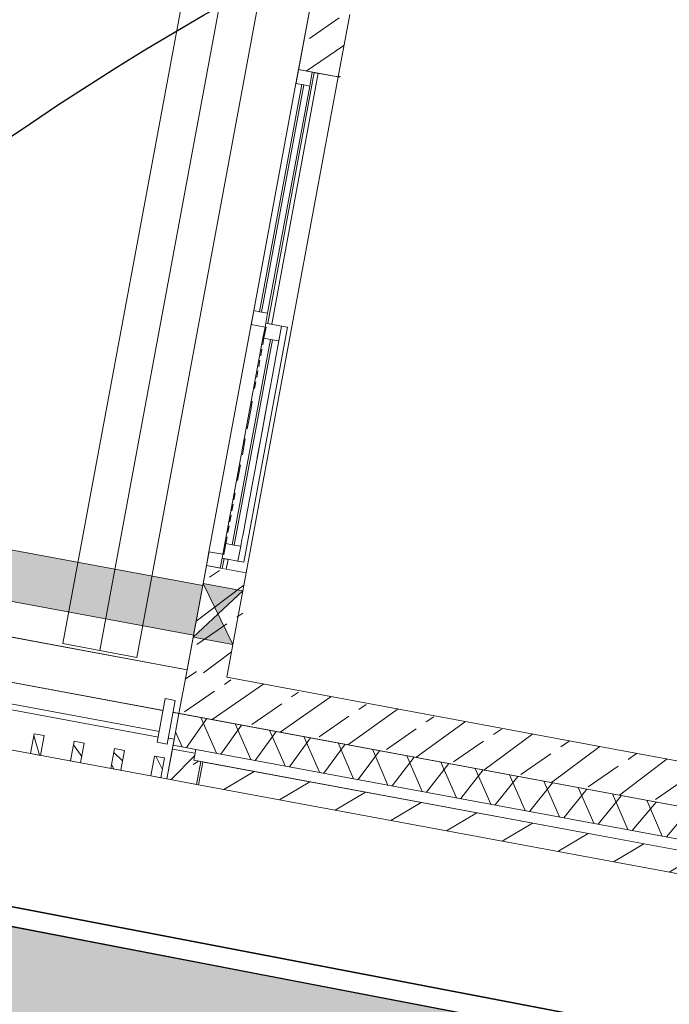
# Model space of a CAD drawing. Header units: metres. Extents: x 0 to 60282398, y -11592309 to 5708004.
# Tile 123 of 136: x 32353393.02 to 32353396.24, y 5707897.37 to 5707902.25. Entities that reach past the tile are written whole.
import ezdxf

# ---------------------------------------------------------------- set-up
doc = ezdxf.new("R2010")
doc.units = ezdxf.units.M
doc.header["$LTSCALE"] = 0.75
doc.set_wipeout_variables(frame=1)
doc.layers.get('0').update_dxf_attribs({"linetype": 'CONTINUOUS'})
doc.layers.add('10414946$0$_Hilfslayer', color=6, linetype='CONTINUOUS', plot=False)
for name, color, linetype, lineweight in [('10414946$0$ST-LIN-Bushaltestelle', 2, 'CONTINUOUS', 25), ('10417023$0$#9_002_GES I Übersicht Erdgeschoss_1_101_Wand Aussen.A', 7, 'CONTINUOUS', 25), ('10417023$0$#9_002_GES I Übersicht Erdgeschoss_1_104_Decken.A', 7, 'CONTINUOUS', 25), ('10417023$0$#9_002_GES I Übersicht Erdgeschoss_1_430_Lüftung.US', 7, 'CONTINUOUS', 25), ('10417023$0$#9_002_GES I Übersicht Erdgeschoss_1_701_Grundstücksgrenze.A', 7, 'CONTINUOUS', 25), ('10417023$0$#9_002_GES I Übersicht Erdgeschoss_1_Neubau_101_Wand Aussen.A', 7, 'CONTINUOUS', 25), ('10417023$0$#9_002_GES I Übersicht Erdgeschoss_1_Neubau_102_Wand Innen.A', 7, 'CONTINUOUS', 25), ('10417023$0$#9_002_GES I Übersicht Erdgeschoss_1_Neubau_104_Decken.A', 7, 'CONTINUOUS', 25), ('10417023$0$#9_002_GES I Übersicht Erdgeschoss_1_Neubau_110_Pfosten-Riegel.A', 7, 'CONTINUOUS', 25), ('10417023$0$#9_002_GES I Übersicht Erdgeschoss_1_Neubau_201_Aussenwandbekleidu', 7, 'CONTINUOUS', 25), ('10417023$0$Keine', 7, 'CONTINUOUS', 13)]:
    doc.layers.add(name, color=color, linetype=linetype, lineweight=lineweight)
doc.layers.add('10414946$0$ST-LIN-Gehweg', color=2, linetype='CONTINUOUS')
doc.layers.add('10414947$0$ST-Gehweg-Sol', color=7, linetype='CONTINUOUS', lineweight=0, true_color=0xffd7a8)
pattern_1 = [(44.99999999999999, (0, 0), (-0.1697056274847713, 0.1697056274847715), []), (44.99999999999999, (-0.08485281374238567, 0.08485281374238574), (-0.1697056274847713, 0.1697056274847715), [0.18, -0.05999999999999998])]
pattern_2 = [(44.99999999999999, (0, 0), (-0.1414213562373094, 0.1414213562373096), [])]
pattern_3 = [(134.9999999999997, (0, 0), (0.1060660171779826, 0.1060660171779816), []), (134.9999999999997, (-0.03535533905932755, -0.0353553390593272), (0.1060660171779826, 0.1060660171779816), [])]

# ---------------------------------------------------------------- blocks, each defined once
blk = doc.blocks.new('10414947')
at = {"layer": '10414947$0$ST-Gehweg-Sol'}
h = blk.add_hatch(color=256, dxfattribs=at)
h.dxf.hatch_style = 1
edge = h.paths.add_edge_path()
edge.add_arc((32353333.97286278, 5707909.898001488), 4.00538949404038, 167.5224016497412, 259.0333335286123, ccw=False)
edge.add_line((32353330.06207836, 5707910.763397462), (32353330.08991054, 5707910.916025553))
edge.add_line((32353330.08991054, 5707910.916025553), (32353331.70067245, 5707910.64907873))
edge.add_line((32353331.70067245, 5707910.64907873), (32353335.02498274, 5707908.903565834))
edge.add_line((32353335.02498274, 5707908.903565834), (32353407.15213483, 5707895.033517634))
edge.add_line((32353407.15213483, 5707895.033517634), (32353413.70600617, 5707897.337334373))
edge.add_line((32353413.70600617, 5707897.337334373), (32353497.17578959, 5707881.286091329))
edge.add_line((32353497.17578959, 5707881.286091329), (32353499.70410517, 5707880.188862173))
edge.add_line((32353499.70410517, 5707880.188862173), (32353502.93879142, 5707877.835765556))
edge.add_line((32353502.93879142, 5707877.835765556), (32353505.46710699, 5707876.738536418))
edge.add_line((32353505.46710699, 5707876.738536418), (32353517.00528605, 5707874.519743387))
edge.add_line((32353517.00528605, 5707874.519743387), (32353517.76447093, 5707870.592196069))
edge.add_line((32353517.76447093, 5707870.592196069), (32353512.26571349, 5707871.646148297))
edge.add_line((32353512.26571349, 5707871.646148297), (32353512.67312597, 5707873.771762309))
edge.add_line((32353512.67312597, 5707873.771762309), (32353508.26008633, 5707874.652828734))
edge.add_line((32353508.26008633, 5707874.652828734), (32353507.84615755, 5707872.493248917))
edge.add_line((32353507.84615755, 5707872.493248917), (32353503.30254498, 5707873.364127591))
edge.add_arc((32353488.08709003, 5707793.979973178), 80.82916578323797, 79.14978489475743, 81.99465327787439)
edge.add_line((32353499.34380503, 5707874.021464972), (32353499.76791721, 5707876.234207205))
edge.add_line((32353499.76791721, 5707876.234207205), (32353495.83942623, 5707876.987173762))
edge.add_line((32353495.83942623, 5707876.987173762), (32353495.37152305, 5707874.545958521))
edge.add_line((32353495.37152305, 5707874.545958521), (32353488.26755707, 5707875.49021155))
edge.add_line((32353488.26755707, 5707875.49021155), (32353488.81466561, 5707878.344668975))
edge.add_line((32353488.81466561, 5707878.344668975), (32353475.56727294, 5707880.883772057))
edge.add_line((32353475.56727294, 5707880.883772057), (32353475.00712598, 5707877.961330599))
edge.add_line((32353475.00712598, 5707877.961330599), (32353470.59449997, 5707878.807102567))
edge.add_line((32353470.59449997, 5707878.807102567), (32353471.15463692, 5707881.72953379))
edge.add_line((32353471.15463692, 5707881.72953379), (32353468.20826868, 5707882.294258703))
edge.add_line((32353468.20826868, 5707882.294258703), (32353467.64812546, 5707879.371836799))
edge.add_line((32353467.64812546, 5707879.371836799), (32353462.60924585, 5707880.337643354))
edge.add_line((32353462.60924585, 5707880.337643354), (32353463.16937873, 5707883.260053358))
edge.add_line((32353463.16937873, 5707883.260053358), (32353460.2230105, 5707883.824778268))
edge.add_line((32353460.2230105, 5707883.824778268), (32353459.66624525, 5707880.919938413))
edge.add_arc((32353463.524558, 5707896.96932498), 16.50664673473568, 250.35219382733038, 256.4824628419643, ccw=False)
edge.add_line((32353457.97440466, 5707881.423740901), (32353455.61443449, 5707882.266310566))
edge.add_line((32353455.61443449, 5707882.266310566), (32353456.07041998, 5707884.645556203))
edge.add_line((32353456.07041998, 5707884.645556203), (32353452.14193103, 5707885.398533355))
edge.add_line((32353452.14193103, 5707885.398533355), (32353451.76436388, 5707883.434494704))
edge.add_line((32353451.76436388, 5707883.434494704), (32353446.20782556, 5707884.499521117))
edge.add_line((32353446.20782556, 5707884.499521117), (32353446.58431432, 5707886.46376749))
edge.add_line((32353446.58431432, 5707886.46376749), (32353443.63794753, 5707887.028499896))
edge.add_line((32353443.63794753, 5707887.028499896), (32353443.26145916, 5707885.064255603))
edge.add_line((32353443.26145916, 5707885.064255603), (32353438.66333801, 5707885.945580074))
edge.add_line((32353438.66333801, 5707885.945580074), (32353439.03982688, 5707887.909826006))
edge.add_line((32353439.03982688, 5707887.909826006), (32353436.09346017, 5707888.474558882))
edge.add_line((32353436.09346017, 5707888.474558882), (32353435.71697158, 5707886.510314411))
edge.add_line((32353435.71697158, 5707886.510314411), (32353430.15920767, 5707887.572673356))
edge.add_line((32353430.15920767, 5707887.572673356), (32353430.53524183, 5707889.539907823))
edge.add_line((32353430.53524183, 5707889.539907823), (32353426.60675288, 5707890.292884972))
edge.add_line((32353426.60675288, 5707890.292884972), (32353426.15070342, 5707887.913549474))
edge.add_line((32353426.15070342, 5707887.913549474), (32353423.64644856, 5707888.00337013))
edge.add_arc((32353424.238172, 5707904.500881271), 16.50811953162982, 259.1496618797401, 267.9458278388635, ccw=False)
edge.add_line((32353421.13061348, 5707888.287889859), (32353363.36529639, 5707899.359819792))
edge.add_arc((32353408.48210951, 5708134.746697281), 239.6716689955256, 256.456365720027, 259.14966177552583, ccw=False)
edge.add_arc((32353274.67359528, 5707595.429255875), 316.0071040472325, 75.76971239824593, 78.90028973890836)
edge.add_line((32353335.51033626, 5707905.525016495), (32353333.21088601, 5707905.965758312))
at = {"layer": '10414947$0$ST-Gehweg-Sol', "flags": 128}
blk.add_lwpolyline([(32353439.03982688, 5707887.909826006), (32353436.09346017, 5707888.474558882), (32353435.71697158, 5707886.510314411), (32353430.15920767, 5707887.572673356), (32353430.53524183, 5707889.539907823), (32353426.60675288, 5707890.292884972), (32353426.15070342, 5707887.913549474), (32353423.64644856, 5707888.00337013, -0.03839937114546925), (32353421.13061348, 5707888.287889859), (32353363.36529639, 5707899.359819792, -0.01175226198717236), (32353352.35440415, 5707901.739852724, 0.01366057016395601), (32353335.51033626, 5707905.525016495), (32353333.21088601, 5707905.965758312, -0.4219586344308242), (32353330.06207836, 5707910.763397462), (32353330.08991054, 5707910.916025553), (32353331.70067245, 5707910.64907873), (32353335.02498274, 5707908.903565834), (32353407.15213483, 5707895.033517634), (32353413.70600617, 5707897.337334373), (32353497.17578959, 5707881.286091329)], format="xyb", dxfattribs=at)
blk = doc.blocks.new('10414946')
at = {"layer": '10414946$0$_Hilfslayer'}
blk.add_circle((32353400.90325239, 5707890.128479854), 14, dxfattribs=at)
at = {"layer": '10414946$0$ST-LIN-Bushaltestelle', "flags": 128}
blk.add_lwpolyline([(32353385.19068571, 5707899.256704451), (32353401.05011248, 5707896.20693683), (32353400.29356619, 5707892.272738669), (32353399.31155834, 5707892.461578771), (32353399.36821037, 5707892.756181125), (32353398.38620251, 5707892.945021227), (32353398.55615861, 5707893.82882829), (32353384.80804874, 5707896.472589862), (32353384.86470075, 5707896.767192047), (32353384.71739957, 5707896.795518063)], close=True, dxfattribs=at)
at = {"layer": '10414946$0$ST-LIN-Gehweg', "flags": 128}
blk.add_lwpolyline([(32353335.02498273, 5707908.903565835), (32353357.21966946, 5707904.635530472), (32353357.21966946, 5707904.635530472), (32353370.48788053, 5707902.08405432), (32353370.48788053, 5707902.08405432), (32353407.15213483, 5707895.033517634), (32353407.15213483, 5707895.033517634), (32353410.4290705, 5707896.185426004), (32353410.4290705, 5707896.185426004), (32353413.70600617, 5707897.337334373), (32353413.70600617, 5707897.337334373), (32353481.43359485, 5707884.31331786), (32353481.43359485, 5707884.31331786), (32353497.17578959, 5707881.286091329), (32353497.17578959, 5707881.286091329, -0.1101766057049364), (32353499.70410517, 5707880.188862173), (32353499.70410517, 5707880.188862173), (32353502.93879142, 5707877.835765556), (32353502.93879142, 5707877.835765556, 0.1101766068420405), (32353505.46710699, 5707876.738536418), (32353505.46710699, 5707876.738536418), (32353513.19776736, 5707875.251929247), (32353513.19776736, 5707875.251929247), (32353517.00528605, 5707874.519743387)], format="xyb", dxfattribs=at)
blk = doc.blocks.new('10417023$0$#9_MKO_LP5_ARC_GES_UP_00_002_P_G_modell (3D)')
at = {"layer": '10417023$0$#9_002_GES I Übersicht Erdgeschoss_1_101_Wand Aussen.A', "linetype": 'Continuous', "lineweight": 5, "true_color": 0xff0000}
h = blk.add_hatch(dxfattribs=at)
h.set_pattern_fill('#9_BETON__STAHLBETON_0001', color=1, style=0, pattern_type=2)
h.set_pattern_definition(pattern_1)
h.paths.add_polyline_path([(-32353447.40422488, -5707812.74957689), (-32353442.724228, -5707812.74957689), (-32353442.724228, -5707812.529576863), (-32353447.40422488, -5707812.529576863)])
at = {"layer": '10417023$0$#9_002_GES I Übersicht Erdgeschoss_1_Neubau_102_Wand Innen.A', "linetype": 'Continuous', "lineweight": 5, "true_color": 0xff0000}
h = blk.add_hatch(dxfattribs=at)
h.set_pattern_fill('#9_BETON__STAHLBETON_0001', color=1, style=0, pattern_type=2)
h.set_pattern_definition(pattern_1)
h.paths.add_polyline_path([(-32353447.40423247, -5707809.504576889), (-32353447.2042324, -5707809.504576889), (-32353447.20423249, -5707809.189577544), (-32353447.40423247, -5707809.189577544)])
h = blk.add_hatch(dxfattribs=at)
h.set_pattern_fill('#9_BETON__STAHLBETON_0001', color=1, style=0, pattern_type=2)
h.set_pattern_definition(pattern_1)
h.paths.add_polyline_path([(-32353447.20423247, -5707812.004576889), (-32353447.40423247, -5707812.004576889), (-32353447.40423247, -5707812.52957689), (-32353447.20423247, -5707812.52957689)])
at = {"layer": '10417023$0$#9_002_GES I Übersicht Erdgeschoss_1_101_Wand Aussen.A', "color": 1, "linetype": 'Continuous', "lineweight": 13, "true_color": 0xff0000}
for p, q in [((-32353452.3742284, -5707812.529577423), (-32353447.40422547, -5707812.529577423)), ((-32353447.40422547, -5707812.749576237), (-32353447.40422547, -5707812.529577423)), ((-32353452.3742284, -5707812.749576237), (-32353447.40422547, -5707812.749576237))]:
    blk.add_line(p, q, dxfattribs=at)
at = {"layer": '10417023$0$#9_002_GES I Übersicht Erdgeschoss_1_101_Wand Aussen.A', "color": 1, "linetype": 'Continuous', "lineweight": 18, "true_color": 0xff0000}
for p, q in [((-32353447.40422547, -5707812.749576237), (-32353447.40422547, -5707812.529577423)), ((-32353442.724228, -5707812.52957689), (-32353447.20423247, -5707812.52957689)), ((-32353447.40422482, -5707812.74957689), (-32353442.724228, -5707812.74957689))]:
    blk.add_line(p, q, dxfattribs=at)
at = {"layer": '10417023$0$#9_002_GES I Übersicht Erdgeschoss_1_104_Decken.A', "color": 1, "linetype": 'Continuous', "lineweight": 13, "true_color": 0xff0000}
for p, q in [((-32353448.03322866, -5707807.384576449), (-32353448.03322866, -5707812.514709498)), ((-32353447.84672779, -5707807.384576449), (-32353447.84672779, -5707812.514709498)), ((-32353447.66022837, -5707807.384576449), (-32353447.66022837, -5707812.514709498)), ((-32353448.03322866, -5707812.514709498), (-32353447.66022837, -5707812.514709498))]:
    blk.add_line(p, q, dxfattribs=at)
at = {"layer": '10417023$0$#9_002_GES I Übersicht Erdgeschoss_1_430_Lüftung.US', "color": 1, "linetype": 'Continuous', "lineweight": 13, "true_color": 0xff0000, "flags": 128}
blk.add_lwpolyline([(-32353460.29724487, -5707812.354575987), (-32353447.40423247, -5707812.354575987), (-32353447.40423247, -5707812.104575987), (-32353460.29724487, -5707812.104575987)], close=True, dxfattribs=at)
at = {"layer": '10417023$0$#9_002_GES I Übersicht Erdgeschoss_1_430_Lüftung.US', "color": 1, "linetype": 'Continuous', "true_color": 0xff0000}
blk.add_solid([(-32353460.29724487, -5707812.354575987), (-32353447.40423247, -5707812.354575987), (-32353460.29724487, -5707812.104575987), (-32353447.40423247, -5707812.104575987)], dxfattribs=at)
at = {"layer": '10417023$0$#9_002_GES I Übersicht Erdgeschoss_1_Neubau_101_Wand Aussen.A', "color": 1, "linetype": 'Continuous', "lineweight": 18, "true_color": 0xff0000}
blk.add_line((-32353442.504228, -5707812.74957689), (-32353447.40422535, -5707812.74957689), dxfattribs=at)
at = {"layer": '10417023$0$#9_002_GES I Übersicht Erdgeschoss_1_Neubau_102_Wand Innen.A', "color": 1, "linetype": 'Continuous', "lineweight": 18, "true_color": 0xff0000}
for p, q in [((-32353447.40423247, -5707809.189577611), (-32353447.40423247, -5707809.504576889)), ((-32353447.20423247, -5707809.504576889), (-32353447.20423247, -5707809.189577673)), ((-32353447.40423247, -5707812.004576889), (-32353447.40423247, -5707812.094575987)), ((-32353447.20423247, -5707812.094575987), (-32353447.20423247, -5707812.004576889)), ((-32353447.40423247, -5707812.094575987), (-32353447.40423247, -5707812.364575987)), ((-32353447.20423247, -5707812.364575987), (-32353447.20423247, -5707812.094575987)), ((-32353447.40423247, -5707812.364575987), (-32353447.40423247, -5707812.52957689)), ((-32353447.20423247, -5707812.52957689), (-32353447.20423247, -5707812.364575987))]:
    blk.add_line(p, q, dxfattribs=at)
at = {"layer": '10417023$0$#9_002_GES I Übersicht Erdgeschoss_1_Neubau_102_Wand Innen.A', "color": 1, "linetype": 'Continuous', "lineweight": 13, "true_color": 0xff0000}
for p, q in [((-32353447.40423268, -5707812.094576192), (-32353447.20423245, -5707812.364576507)), ((-32353447.20423245, -5707812.094576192), (-32353447.40423268, -5707812.364576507)), ((-32353447.20423247, -5707812.094575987), (-32353447.40423247, -5707812.094575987)), ((-32353447.40423247, -5707812.364575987), (-32353447.20423247, -5707812.364575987))]:
    blk.add_line(p, q, dxfattribs=at)
at = {"layer": '10417023$0$#9_002_GES I Übersicht Erdgeschoss_1_Neubau_102_Wand Innen.A', "color": 1, "linetype": 'Continuous', "true_color": 0xff0000}
for points in [[(-32353447.20423248, -5707812.094575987), (-32353447.40423247, -5707812.094575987), (-32353447.30423247, -5707812.229575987)], [(-32353447.20423248, -5707812.364575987), (-32353447.30423247, -5707812.229575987), (-32353447.40423247, -5707812.364575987)]]:
    blk.add_solid(points, dxfattribs=at)
at = {"layer": '10417023$0$#9_002_GES I Übersicht Erdgeschoss_1_Neubau_104_Decken.A', "color": 1, "linetype": 'Continuous', "lineweight": 13, "true_color": 0xff0000, "flags": 128}
for points in [[(-32353468.9644006, -5707812.749292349), (-32353468.96423227, -5707810.39957689), (-32353468.96423227, -5707807.119576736), (-32353468.96423227, -5707797.22957689), (-32353468.96423227, -5707790.55957689), (-32353454.47117382, -5707790.55957689), (-32353442.504228, -5707790.559574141), (-32353442.504228, -5707812.74957689)], [(-32353460.539228, -5707797.304576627), (-32353468.96423227, -5707797.304576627), (-32353468.96423227, -5707810.39957689), (-32353464.33422799, -5707810.39957689), (-32353464.33422799, -5707812.749576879), (-32353442.50422801, -5707812.74957689), (-32353442.504228, -5707790.55957689), (-32353451.27397855, -5707790.559574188), (-32353451.27397855, -5707797.22957689), (-32353452.624228, -5707797.22957689), (-32353452.624228, -5707807.119576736), (-32353460.539228, -5707807.119576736)], [(-32353460.539228, -5707812.529709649), (-32353447.40432934, -5707812.529709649), (-32353447.40432934, -5707807.36957689), (-32353460.539228, -5707807.36957689)]]:
    blk.add_lwpolyline(points, close=True, dxfattribs=at)
at = {"color": 1, "linetype": 'Continuous', "lineweight": 5, "true_color": 0xff0000}
for points in [[(-32353447.404395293, -5707812.87957689), (-32353453.966743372, -5707812.87957689), (-32353453.966743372, -5707813.079576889), (-32353447.404395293, -5707813.079576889)], [(-32353442.324227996, -5707812.929576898), (-32353447.244228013, -5707812.929576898), (-32353447.244228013, -5707813.079576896), (-32353442.324228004, -5707813.079576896)]]:
    blk.add_wipeout(points, dxfattribs=at).dxf.layer = '10417023$0$#9_002_GES I Übersicht Erdgeschoss_1_Neubau_201_Aussenwandbekleidu'
at = {"layer": '10417023$0$#9_002_GES I Übersicht Erdgeschoss_1_Neubau_201_Aussenwandbekleidu', "linetype": 'Continuous', "lineweight": 5, "true_color": 0xff0000}
h = blk.add_hatch(dxfattribs=at)
h.set_pattern_fill('#9_METALL__STAHL_0001', color=1, style=0, pattern_type=2)
h.set_pattern_definition(pattern_3)
h.paths.add_polyline_path([(-32353448.04178082, -5707813.079576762), (-32353448.04178002, -5707812.979576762), (-32353448.09178002, -5707812.97957636), (-32353448.09178082, -5707813.079576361)])
h = blk.add_hatch(dxfattribs=at)
h.set_pattern_fill('#9_METALL__STAHL_0001', color=1, style=0, pattern_type=2)
h.set_pattern_definition(pattern_3)
h.paths.add_polyline_path([(-32353447.83928331, -5707813.079576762), (-32353447.83928251, -5707812.979576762), (-32353447.88928251, -5707812.97957636), (-32353447.88928331, -5707813.079576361)])
h = blk.add_hatch(dxfattribs=at)
h.set_pattern_fill('#9_METALL__STAHL_0001', color=1, style=0, pattern_type=2)
h.set_pattern_definition(pattern_3)
h.paths.add_polyline_path([(-32353447.63678579, -5707813.079576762), (-32353447.63678499, -5707812.979576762), (-32353447.68678499, -5707812.97957636), (-32353447.68678579, -5707813.079576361)])
h = blk.add_hatch(dxfattribs=at)
h.set_pattern_fill('#9_METALL__STAHL_0001', color=1, style=0, pattern_type=2)
h.set_pattern_definition(pattern_3)
h.paths.add_polyline_path([(-32353447.43428828, -5707813.079576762), (-32353447.43428748, -5707812.979576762), (-32353447.48428747, -5707812.97957636), (-32353447.48428828, -5707813.079576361)])
at = {"layer": '10417023$0$#9_002_GES I Übersicht Erdgeschoss_1_Neubau_201_Aussenwandbekleidu', "color": 1, "linetype": 'Continuous', "lineweight": 13, "true_color": 0xff0000}
for p, q in [((-32353447.4043953, -5707812.87957689), (-32353453.96674338, -5707812.87957689)), ((-32353447.4043953, -5707812.87957689), (-32353447.4043953, -5707813.07957689)), ((-32353442.324228, -5707812.929576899), (-32353447.24422802, -5707812.929576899)), ((-32353447.24422802, -5707812.929576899), (-32353447.24422802, -5707813.079576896)), ((-32353453.96674338, -5707813.07957689), (-32353447.4043953, -5707813.07957689)), ((-32353447.24422802, -5707813.079576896), (-32353442.17422801, -5707813.079576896))]:
    blk.add_line(p, q, dxfattribs=at)
at = {"layer": '10417023$0$#9_002_GES I Übersicht Erdgeschoss_1_Neubau_201_Aussenwandbekleidu', "color": 1, "linetype": 'Continuous', "lineweight": 13, "true_color": 0xff0000, "flags": 128}
for points in [[(-32353448.04178082, -5707813.079576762), (-32353448.04178002, -5707812.979576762), (-32353448.09178002, -5707812.97957636), (-32353448.09178082, -5707813.079576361)], [(-32353447.83928331, -5707813.079576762), (-32353447.83928251, -5707812.979576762), (-32353447.88928251, -5707812.97957636), (-32353447.88928331, -5707813.079576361)], [(-32353447.63678579, -5707813.079576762), (-32353447.63678499, -5707812.979576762), (-32353447.68678499, -5707812.97957636), (-32353447.68678579, -5707813.079576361)], [(-32353447.43428828, -5707813.079576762), (-32353447.43428748, -5707812.979576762), (-32353447.48428747, -5707812.97957636), (-32353447.48428828, -5707813.079576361)]]:
    blk.add_lwpolyline(points, close=True, dxfattribs=at)
at = {"color": 1, "linetype": 'Continuous', "lineweight": 5, "true_color": 0xff0000}
blk.add_wipeout([(-32353447.254225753, -5707812.929576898), (-32353447.404225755, -5707812.929576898), (-32353447.404225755, -5707813.079576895), (-32353447.254225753, -5707813.079576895)], dxfattribs=at).dxf.layer = '10417023$0$#9_002_GES I Übersicht Erdgeschoss_1_Neubau_201_Aussenwandbekleidu'
at = {"layer": '10417023$0$#9_002_GES I Übersicht Erdgeschoss_1_Neubau_101_Wand Aussen.A', "linetype": 'Continuous', "lineweight": 5, "true_color": 0xff0000}
h = blk.add_hatch(dxfattribs=at)
h.set_pattern_fill('#9_MW_VORMAUERZIEGEL_0001', color=1, style=0, pattern_type=2)
h.set_pattern_definition(pattern_2)
h.paths.add_polyline_path([(-32353447.28922533, -5707812.964576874), (-32353447.28922533, -5707813.07957689), (-32353442.28922801, -5707813.07957689), (-32353442.28922801, -5707812.964576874)])
at = {"layer": '10417023$0$#9_002_GES I Übersicht Erdgeschoss_1_701_Grundstücksgrenze.A', "color": 1, "linetype": 'Continuous', "lineweight": 35, "true_color": 0xff0000, "flags": 128}
blk.add_lwpolyline([(-32353511.47268937, -5707768.718078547), (-32353510.58466005, -5707813.546075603), (-32353471.71535595, -5707813.720027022), (-32353425.53849031, -5707813.961117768)], dxfattribs=at)
at = {"layer": '10417023$0$#9_002_GES I Übersicht Erdgeschoss_1_Neubau_101_Wand Aussen.A', "color": 1, "linetype": 'Continuous', "lineweight": 18, "true_color": 0xff0000}
for p, q in [((-32353447.40422535, -5707812.90957689), (-32353447.40422535, -5707812.74957689)), ((-32353447.40422547, -5707812.909576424), (-32353447.40422547, -5707813.079576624)), ((-32353447.40422547, -5707813.079576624), (-32353447.28922606, -5707813.079576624)), ((-32353447.28922538, -5707813.07957689), (-32353442.28922801, -5707813.07957689))]:
    blk.add_line(p, q, dxfattribs=at)
at = {"layer": '10417023$0$#9_002_GES I Übersicht Erdgeschoss_1_Neubau_201_Aussenwandbekleidu', "color": 1, "linetype": 'Continuous', "lineweight": 13, "true_color": 0xff0000}
for p, q in [((-32353447.25422575, -5707812.929576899), (-32353447.40422575, -5707812.929576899)), ((-32353447.40422575, -5707812.929576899), (-32353447.40422575, -5707813.079576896)), ((-32353447.25422575, -5707812.929576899), (-32353447.25422575, -5707813.079576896)), ((-32353447.40422575, -5707813.079576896), (-32353447.25422575, -5707813.079576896))]:
    blk.add_line(p, q, dxfattribs=at)
at = {"color": 1, "linetype": 'Continuous', "lineweight": 5, "true_color": 0xff0000}
for points, layer in [([(-32353447.28922532, -5707812.964576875), (-32353442.344228, -5707812.964576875), (-32353442.344228, -5707812.909576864), (-32353447.28922532, -5707812.909576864)], '10417023$0$#9_002_GES I Übersicht Erdgeschoss_1_Neubau_101_Wand Aussen.A'), ([(-32353447.25423247, -5707811.954576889), (-32353447.304232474, -5707811.954576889), (-32353447.304232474, -5707812.004576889), (-32353447.204232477, -5707812.004576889), (-32353447.204232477, -5707809.504576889), (-32353447.304232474, -5707809.504576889), (-32353447.304232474, -5707810.769576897), (-32353447.25423247, -5707810.769576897), (-32353447.22423246, -5707810.769576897), (-32353447.22423246, -5707811.954576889)], '10417023$0$#9_002_GES I Übersicht Erdgeschoss_1_Neubau_102_Wand Innen.A'), ([(-32353447.464288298, -5707812.8845768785), (-32353447.46428829, -5707812.854576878), (-32353449.0742678, -5707812.854576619), (-32353449.0742678, -5707812.88457662)], '10417023$0$#9_002_GES I Übersicht Erdgeschoss_1_Neubau_110_Pfosten-Riegel.A')]:
    blk.add_wipeout(points, dxfattribs=at).dxf.layer = layer
at = {"layer": '10417023$0$#9_002_GES I Übersicht Erdgeschoss_1_Neubau_101_Wand Aussen.A', "linetype": 'Continuous', "lineweight": 5, "true_color": 0xff0000}
h = blk.add_hatch(dxfattribs=at)
h.set_pattern_fill('#9_DÄMMUNG__WEICH_0001', color=1, style=0, pattern_type=2)
h.set_pattern_definition([(-119.9999999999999, (0, 0), (-0.129903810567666, 0.07499999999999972), []), (-59.99999999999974, (0, 0), (0.1299038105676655, 0.0750000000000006), [])])
h.paths.add_polyline_path([(-32353442.504228, -5707812.74957689), (-32353447.40422535, -5707812.74957689), (-32353447.40422535, -5707812.90957689), (-32353442.50422801, -5707812.90957689)])
h = blk.add_hatch(dxfattribs=at)
h.set_pattern_fill('#9_MW_VORMAUERZIEGEL_0001', color=1, style=0, pattern_type=2)
h.set_pattern_definition(pattern_2)
h.paths.add_polyline_path([(-32353447.28922535, -5707813.07957689), (-32353447.28922535, -5707812.90957689), (-32353447.40422535, -5707812.90957689), (-32353447.40422535, -5707813.07957689)])
at = {"layer": '10417023$0$#9_002_GES I Übersicht Erdgeschoss_1_Neubau_101_Wand Aussen.A', "color": 1, "linetype": 'Continuous', "lineweight": 18, "true_color": 0xff0000}
for p, q in [((-32353447.40422547, -5707812.909576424), (-32353447.28922606, -5707812.909576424)), ((-32353447.28922606, -5707812.909576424), (-32353442.50422839, -5707812.909576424)), ((-32353447.28922606, -5707812.96457721), (-32353447.28922606, -5707812.909576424)), ((-32353447.28922461, -5707812.96457721), (-32353442.3442282, -5707812.96457721))]:
    blk.add_line(p, q, dxfattribs=at)
at = {"layer": '10417023$0$#9_002_GES I Übersicht Erdgeschoss_1_Neubau_110_Pfosten-Riegel.A', "color": 1, "linetype": 'Continuous', "lineweight": 13, "true_color": 0xff0000, "flags": 128}
blk.add_lwpolyline([(-32353447.46428829, -5707812.884576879), (-32353447.46428829, -5707812.854576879), (-32353449.0742678, -5707812.854576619), (-32353449.0742678, -5707812.88457662)], close=True, dxfattribs=at)
at = {"color": 1, "linetype": 'Continuous', "lineweight": 5, "true_color": 0xff0000}
for points in [[(-32353447.334232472, -5707809.504576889), (-32353447.334232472, -5707810.769576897), (-32353447.324232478, -5707810.769576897), (-32353447.324232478, -5707809.504576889)], [(-32353447.33423247, -5707812.004576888), (-32353447.32423247, -5707812.004576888), (-32353447.32423247, -5707811.954576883), (-32353447.33423247, -5707811.954576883)]]:
    blk.add_wipeout(points, dxfattribs=at).dxf.layer = '10417023$0$#9_002_GES I Übersicht Erdgeschoss_1_Neubau_102_Wand Innen.A'
for points, layer in [([(-32353447.304232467, -5707809.504576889), (-32353447.324232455, -5707809.504576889), (-32353447.324232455, -5707810.769576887), (-32353447.304232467, -5707810.769576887)], '10417023$0$#9_002_GES I Übersicht Erdgeschoss_1_Neubau_102_Wand Innen.A'), ([(-32353447.324232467, -5707812.004576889), (-32353447.30423248, -5707812.004576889), (-32353447.30423248, -5707811.954576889), (-32353447.324232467, -5707811.954576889)], '10417023$0$#9_002_GES I Übersicht Erdgeschoss_1_Neubau_102_Wand Innen.A'), ([(-32353447.4342883, -5707812.909576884), (-32353447.43428827, -5707812.689576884), (-32353447.484288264, -5707812.689576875), (-32353447.4842883, -5707812.909576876)], '10417023$0$#9_002_GES I Übersicht Erdgeschoss_1_Neubau_110_Pfosten-Riegel.A')]:
    blk.add_wipeout(points, dxfattribs=at).dxf.layer = layer
at = {"layer": '10417023$0$#9_002_GES I Übersicht Erdgeschoss_1_Neubau_102_Wand Innen.A', "color": 1, "linetype": 'Continuous', "lineweight": 18, "true_color": 0xff0000}
for p, q in [((-32353447.40423268, -5707809.504577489), (-32353447.20423245, -5707809.504577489)), ((-32353447.20423245, -5707812.00457753), (-32353447.40423268, -5707812.00457753))]:
    blk.add_line(p, q, dxfattribs=at)
at = {"layer": '10417023$0$#9_002_GES I Übersicht Erdgeschoss_1_Neubau_102_Wand Innen.A', "color": 1, "linetype": 'Continuous', "lineweight": 13, "true_color": 0xff0000}
for p, q in [((-32353447.40423268, -5707809.504577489), (-32353447.33423261, -5707809.504577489)), ((-32353447.30423257, -5707810.769576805), (-32353447.30423257, -5707809.504577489)), ((-32353447.30423257, -5707812.00457753), (-32353447.30423257, -5707811.954577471)), ((-32353447.33423261, -5707812.00457753), (-32353447.40423268, -5707812.00457753))]:
    blk.add_line(p, q, dxfattribs=at)
at = {"layer": '10417023$0$#9_002_GES I Übersicht Erdgeschoss_1_Neubau_110_Pfosten-Riegel.A', "color": 1, "linetype": 'Continuous', "lineweight": 13, "true_color": 0xff0000, "flags": 128}
blk.add_lwpolyline([(-32353447.4342883, -5707812.909576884), (-32353447.4842883, -5707812.909576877), (-32353447.48428826, -5707812.689576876), (-32353447.43428827, -5707812.689576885)], close=True, dxfattribs=at)
at = {"color": 1, "linetype": 'Continuous', "lineweight": 5, "true_color": 0xff0000}
for points in [[(-32353447.40423247, -5707809.574576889), (-32353447.40423247, -5707810.719576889), (-32353447.334232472, -5707810.719576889), (-32353447.334232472, -5707809.574576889)], [(-32353447.404232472, -5707810.78957689), (-32353447.404232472, -5707811.93457689), (-32353447.334232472, -5707811.93457689), (-32353447.334232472, -5707810.78957689)]]:
    blk.add_wipeout(points, dxfattribs=at).dxf.layer = '10417023$0$#9_002_GES I Übersicht Erdgeschoss_1_Neubau_102_Wand Innen.A'
at = {"layer": '10417023$0$#9_002_GES I Übersicht Erdgeschoss_1_Neubau_102_Wand Innen.A', "color": 1, "linetype": 'Continuous', "lineweight": 13, "true_color": 0xff0000}
for p, q in [((-32353447.40423268, -5707809.574577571), (-32353447.40423268, -5707809.504577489)), ((-32353447.33423261, -5707809.504577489), (-32353447.33423261, -5707809.574577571)), ((-32353447.32423259, -5707810.769576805), (-32353447.32423259, -5707809.504577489)), ((-32353447.40423268, -5707809.574577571), (-32353447.40423268, -5707810.719576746)), ((-32353447.37423265, -5707809.574577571), (-32353447.40423268, -5707809.574577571)), ((-32353447.37423265, -5707809.574577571), (-32353447.36423264, -5707809.574577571)), ((-32353447.37423265, -5707810.719576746), (-32353447.37423265, -5707809.574577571)), ((-32353447.36423264, -5707809.574577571), (-32353447.36423264, -5707810.719576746)), ((-32353447.33423261, -5707809.574577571), (-32353447.36423264, -5707809.574577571)), ((-32353447.33423261, -5707809.574577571), (-32353447.33423261, -5707810.719576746)), ((-32353447.40423268, -5707810.719576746), (-32353447.37423265, -5707810.719576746)), ((-32353447.40423268, -5707810.789576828), (-32353447.40423268, -5707810.719576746)), ((-32353447.36423264, -5707810.719576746), (-32353447.37423265, -5707810.719576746)), ((-32353447.36423264, -5707810.719576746), (-32353447.33423261, -5707810.719576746)), ((-32353447.33423261, -5707810.719576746), (-32353447.33423261, -5707810.769576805)), ((-32353447.33423261, -5707810.769576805), (-32353447.33423261, -5707810.789576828)), ((-32353447.40423268, -5707810.789576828), (-32353447.40423268, -5707811.934577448)), ((-32353447.33423261, -5707810.789576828), (-32353447.40423268, -5707810.789576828)), ((-32353447.33423261, -5707810.789576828), (-32353447.32923188, -5707810.789576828)), ((-32353447.40423268, -5707811.934577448), (-32353447.33423261, -5707811.934577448)), ((-32353447.40423268, -5707812.00457753), (-32353447.40423268, -5707811.934577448)), ((-32353447.32923188, -5707811.934577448), (-32353447.33423261, -5707811.934577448)), ((-32353447.33423261, -5707811.954577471), (-32353447.33423261, -5707811.934577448)), ((-32353447.33423261, -5707811.954577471), (-32353447.33423261, -5707812.00457753)), ((-32353447.32423259, -5707812.00457753), (-32353447.32423259, -5707811.954577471))]:
    blk.add_line(p, q, dxfattribs=at)
at = {"color": 1, "linetype": 'Continuous', "lineweight": 5, "true_color": 0xff0000}
blk.add_wipeout([(-32353447.25423247, -5707810.844576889), (-32353447.32923248, -5707810.844576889), (-32353447.32923248, -5707811.879576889), (-32353447.25423247, -5707811.879576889)], dxfattribs=at).dxf.layer = '10417023$0$#9_002_GES I Übersicht Erdgeschoss_1_Neubau_102_Wand Innen.A'
at = {"layer": '10417023$0$#9_002_GES I Übersicht Erdgeschoss_1_Neubau_102_Wand Innen.A', "color": 1, "linetype": 'Continuous', "lineweight": 13, "true_color": 0xff0000}
for p, q in [((-32353447.29673292, -5707810.844576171), (-32353447.28673291, -5707810.844576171)), ((-32353447.29673292, -5707811.879576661), (-32353447.29673292, -5707810.844576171)), ((-32353447.28673291, -5707810.844576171), (-32353447.28673291, -5707811.879576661)), ((-32353447.28673291, -5707811.879576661), (-32353447.29673292, -5707811.879576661))]:
    blk.add_line(p, q, dxfattribs=at)
at = {"color": 1, "linetype": 'Continuous', "lineweight": 5, "true_color": 0xff0000}
for points in [[(-32353447.224232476, -5707810.7695768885), (-32353447.254232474, -5707810.7695768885), (-32353447.254232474, -5707811.954576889), (-32353447.224232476, -5707811.954576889)], [(-32353447.33423247, -5707810.844576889), (-32353447.33423247, -5707811.879576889), (-32353447.32923247, -5707811.879576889), (-32353447.32923247, -5707810.844576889)]]:
    blk.add_wipeout(points, dxfattribs=at).dxf.layer = '10417023$0$#9_002_GES I Übersicht Erdgeschoss_1_Neubau_102_Wand Innen.A'
at = {"layer": '10417023$0$#9_002_GES I Übersicht Erdgeschoss_1_Neubau_102_Wand Innen.A', "color": 1, "linetype": 'Continuous', "lineweight": 13, "true_color": 0xff0000}
for p, q in [((-32353447.20423245, -5707809.504577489), (-32353447.20423245, -5707812.00457753)), ((-32353447.33423261, -5707810.769576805), (-32353447.25423251, -5707810.769576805)), ((-32353447.22423248, -5707810.769576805), (-32353447.25423251, -5707810.769576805)), ((-32353447.25423251, -5707810.769576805), (-32353447.25423251, -5707810.844576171)), ((-32353447.22423248, -5707810.769576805), (-32353447.22423248, -5707811.954577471)), ((-32353447.33423261, -5707810.844576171), (-32353447.33423261, -5707810.789576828)), ((-32353447.32923188, -5707810.789576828), (-32353447.32923188, -5707810.844576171)), ((-32353447.33423261, -5707810.844576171), (-32353447.33423261, -5707811.879576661)), ((-32353447.32923188, -5707810.844576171), (-32353447.33423261, -5707810.844576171)), ((-32353447.32923188, -5707810.844576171), (-32353447.32923188, -5707810.87838161)), ((-32353447.29673292, -5707810.844576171), (-32353447.32923188, -5707810.844576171)), ((-32353447.25423251, -5707810.844576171), (-32353447.28673291, -5707810.844576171)), ((-32353447.25423251, -5707810.844576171), (-32353447.25423251, -5707810.87838161)), ((-32353447.32923188, -5707810.899509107), (-32353447.32923188, -5707810.933313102)), ((-32353447.25423251, -5707810.87838161), (-32353447.25423251, -5707810.899509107)), ((-32353447.25423251, -5707810.899509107), (-32353447.25423251, -5707810.933313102)), ((-32353447.32923188, -5707810.954440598), (-32353447.32923188, -5707810.988244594)), ((-32353447.25423251, -5707810.933313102), (-32353447.25423251, -5707810.954440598)), ((-32353447.25423251, -5707810.954440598), (-32353447.25423251, -5707810.988244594)), ((-32353447.32923188, -5707811.009372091), (-32353447.32923188, -5707811.043176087)), ((-32353447.25423251, -5707810.988244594), (-32353447.25423251, -5707811.009372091)), ((-32353447.25423251, -5707811.009372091), (-32353447.25423251, -5707811.043176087)), ((-32353447.32923188, -5707811.064303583), (-32353447.32923188, -5707811.098107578)), ((-32353447.25423251, -5707811.043176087), (-32353447.25423251, -5707811.064303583)), ((-32353447.25423251, -5707811.064303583), (-32353447.25423251, -5707811.098107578)), ((-32353447.25423251, -5707811.098107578), (-32353447.25423251, -5707811.482076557)), ((-32353447.32923188, -5707811.162076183), (-32353447.32923188, -5707811.196717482)), ((-32353447.25423251, -5707811.162076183), (-32353447.25423251, -5707811.196717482)), ((-32353447.32923188, -5707811.242076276), (-32353447.32923188, -5707811.196717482)), ((-32353447.25423251, -5707811.242076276), (-32353447.25423251, -5707811.196717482)), ((-32353447.32923188, -5707811.302076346), (-32353447.32923188, -5707811.242076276)), ((-32353447.25423251, -5707811.302076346), (-32353447.25423251, -5707811.242076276)), ((-32353447.32923188, -5707811.432076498), (-32353447.32923188, -5707811.352076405)), ((-32353447.25423251, -5707811.432076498), (-32353447.25423251, -5707811.352076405)), ((-32353447.32923188, -5707811.562076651), (-32353447.32923188, -5707811.482076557)), ((-32353447.25423251, -5707811.562076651), (-32353447.25423251, -5707811.482076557)), ((-32353447.25423251, -5707811.562076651), (-32353447.25423251, -5707811.626046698)), ((-32353447.32923188, -5707811.659850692), (-32353447.32923188, -5707811.626046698)), ((-32353447.25423251, -5707811.659850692), (-32353447.25423251, -5707811.626046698)), ((-32353447.32923188, -5707811.714782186), (-32353447.32923188, -5707811.68097819)), ((-32353447.25423251, -5707811.659850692), (-32353447.25423251, -5707811.68097819)), ((-32353447.25423251, -5707811.714782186), (-32353447.25423251, -5707811.68097819)), ((-32353447.32923188, -5707811.769713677), (-32353447.32923188, -5707811.735909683)), ((-32353447.25423251, -5707811.714782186), (-32353447.25423251, -5707811.735909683)), ((-32353447.25423251, -5707811.769713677), (-32353447.25423251, -5707811.735909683)), ((-32353447.32923188, -5707811.824645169), (-32353447.32923188, -5707811.790841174)), ((-32353447.25423251, -5707811.769713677), (-32353447.25423251, -5707811.790841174)), ((-32353447.25423251, -5707811.824645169), (-32353447.25423251, -5707811.790841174)), ((-32353447.32923188, -5707811.879576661), (-32353447.32923188, -5707811.845772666)), ((-32353447.25423251, -5707811.824645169), (-32353447.25423251, -5707811.845772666)), ((-32353447.25423251, -5707811.879576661), (-32353447.25423251, -5707811.845772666)), ((-32353447.33423261, -5707811.879576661), (-32353447.32923188, -5707811.879576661)), ((-32353447.33423261, -5707811.934577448), (-32353447.33423261, -5707811.879576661)), ((-32353447.32923188, -5707811.879576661), (-32353447.32923188, -5707811.934577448)), ((-32353447.32923188, -5707811.879576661), (-32353447.29673292, -5707811.879576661)), ((-32353447.28673291, -5707811.879576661), (-32353447.25423251, -5707811.879576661)), ((-32353447.25423251, -5707811.879576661), (-32353447.25423251, -5707811.954577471)), ((-32353447.25423251, -5707811.954577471), (-32353447.33423261, -5707811.954577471)), ((-32353447.22423248, -5707811.954577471), (-32353447.25423251, -5707811.954577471))]:
    blk.add_line(p, q, dxfattribs=at)
blk = doc.blocks.new('10417023$0$2_MKO_LP5_LAN_GES_UP_00_002_V_A (3D)')
at = {"layer": '10417023$0$Keine'}
blk.add_blockref('10417023$0$#9_MKO_LP5_ARC_GES_UP_00_002_P_G_modell (3D)', (0, 0), dxfattribs=at)
blk = doc.blocks.new('10417023')
at = {"layer": '10417023$0$Keine', "rotation": 349.4819372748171}
blk.add_blockref('10417023$0$2_MKO_LP5_LAN_GES_UP_00_002_V_A (3D)', (65205154.93137175, 5413829.557758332), dxfattribs=at)

msp = doc.modelspace()

# ---------------------------------------------------------------- block references
msp.add_blockref('10414947', (0, 0))

# ---------------------------------------------------------------- next in the draw order: block references
msp.add_blockref('10417023', (0, 0))

# ---------------------------------------------------------------- next in the draw order: block references
msp.add_blockref('10414946', (0, 0))

doc.saveas('drawing.dxf')
